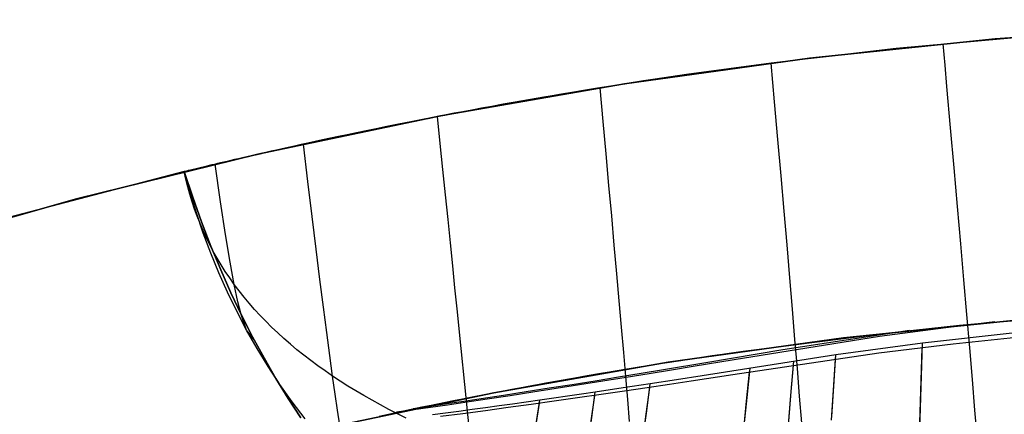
# Model space of a CAD drawing. Header units: millimetres. Extents: x -58 to 58, y -58 to 58.
# Tile 54 of 74: x -15.33 to -4.86, y 53.29 to 57.49. Entities that reach past the tile are written whole.
import ezdxf

# ---------------------------------------------------------------- set-up
doc = ezdxf.new("R2010")
doc.units = ezdxf.units.MM
doc.header["$MEASUREMENT"] = 0
doc.layers.add('Predefinito', color=5, linetype='Continuous')

msp = doc.modelspace()

# ---------------------------------------------------------------- linework, layer by layer
at = {"layer": 'Predefinito', "color": 9}
for points in [[(20.38978100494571, 53.7634339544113), (18.52192540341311, 54.4351750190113), (16.63199687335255, 55.04204465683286), (14.72224767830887, 55.58331964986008), (12.794953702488, 56.05835495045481), (10.85241173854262, 56.4665844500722), (8.89693675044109, 56.80752165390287), (6.930859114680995, 57.08076026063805), (4.956521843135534, 57.28597464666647), (2.976277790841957, 57.42292025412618), (0.9924868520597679, 57.49143388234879), (-0.9924868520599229, 57.49143388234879), (-2.976277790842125, 57.42292025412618), (-4.956521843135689, 57.28597464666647), (-6.930859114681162, 57.08076026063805), (-8.896936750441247, 56.80752165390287), (-10.85241173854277, 56.4665844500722), (-12.79495370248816, 56.05835495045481), (-14.72224767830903, 55.58331964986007), (-16.6319968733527, 55.04204465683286)], [(-16.63199687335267, 55.04204465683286), (-14.722247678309, 55.58331964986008), (-12.79495370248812, 56.05835495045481), (-10.85241173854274, 56.4665844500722), (-8.896936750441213, 56.80752165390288), (-6.930859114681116, 57.08076026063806), (-4.956521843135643, 57.28597464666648), (-2.976277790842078, 57.42292025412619), (-0.992486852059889, 57.49143388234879), (0.9924868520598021, 57.49143388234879), (2.976277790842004, 57.42292025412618), (4.956521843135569, 57.28597464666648), (6.930859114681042, 57.08076026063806), (8.896936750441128, 56.80752165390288), (10.85241173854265, 56.4665844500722), (12.79495370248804, 56.05835495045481), (14.72224767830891, 55.58331964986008), (16.63199687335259, 55.04204465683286), (18.52192540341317, 54.4351750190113), (20.38978100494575, 53.76343395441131)], [(-13.57770054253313, 55.87392994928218), (-15.51409389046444, 55.36752559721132), (-17.4316893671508, 54.79403439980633), (-19.32816349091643, 54.15415123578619), (-21.20121837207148, 53.4486514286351)], [(-13.57770054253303, 55.87392994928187), (-13.48781311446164, 55.60241391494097), (-13.39316931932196, 55.33783166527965), (-13.2938266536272, 55.08009414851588), (-13.18984261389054, 54.82911231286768), (-13.08127469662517, 54.58479710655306), (-12.9681803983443, 54.34705947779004), (-12.8506172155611, 54.11581037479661), (-12.72864264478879, 53.89096074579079), (-12.60231418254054, 53.67242153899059), (-12.47168932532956, 53.46010370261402), (-12.33682556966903, 53.25391818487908)], [(-12.33682556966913, 53.25391818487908), (-12.47168932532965, 53.46010370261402), (-12.60231418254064, 53.67242153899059), (-12.72864264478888, 53.89096074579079), (-12.8506172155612, 54.11581037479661), (-12.96818039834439, 54.34705947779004), (-13.08127469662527, 54.58479710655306), (-13.18984261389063, 54.82911231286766), (-13.29382665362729, 55.08009414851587), (-13.39316931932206, 55.33783166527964), (-13.48781311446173, 55.60241391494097), (-13.57770054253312, 55.87392994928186)], [(-13.57770054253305, 55.8739299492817), (-13.48781311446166, 55.60241391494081), (-13.39316931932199, 55.33783166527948), (-13.29382665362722, 55.08009414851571), (-13.18984261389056, 54.82911231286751), (-13.0812746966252, 54.58479710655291), (-12.96818039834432, 54.34705947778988), (-12.85061721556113, 54.11581037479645), (-12.72864264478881, 53.89096074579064), (-12.60231418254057, 53.67242153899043), (-12.47168932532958, 53.46010370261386), (-12.33682556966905, 53.25391818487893)], [(21.07333749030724, 50.26096345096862), (19.3259663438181, 50.95838522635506), (17.55556407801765, 51.59507893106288), (15.76424051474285, 52.17028580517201), (13.95413040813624, 52.68332036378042), (12.12739090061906, 53.13357121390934), (10.28619895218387, 53.5205017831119), (8.43274874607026, 53.84365095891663), (6.569249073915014, 54.10263363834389), (4.697920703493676, 54.29714118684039), (2.820993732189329, 54.42694180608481), (0.940704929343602, 54.49188081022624), (-0.940704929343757, 54.49188081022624), (-2.820993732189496, 54.42694180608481), (-4.69792070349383, 54.29714118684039), (-6.569249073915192, 54.10263363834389), (-8.432748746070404, 53.84365095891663), (-10.28619895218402, 53.5205017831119), (-12.12739090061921, 53.13357121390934), (-13.95413040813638, 52.68332036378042), (-15.764240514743, 52.17028580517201)], [(-15.76424051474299, 52.17028580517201), (-13.95413040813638, 52.68332036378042), (-12.1273909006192, 53.13357121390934), (-10.28619895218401, 53.5205017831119), (-8.432748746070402, 53.84365095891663), (-6.569249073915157, 54.10263363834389), (-4.697920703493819, 54.29714118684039), (-2.820993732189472, 54.42694180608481), (-0.9407049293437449, 54.49188081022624), (0.940704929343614, 54.49188081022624), (2.820993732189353, 54.42694180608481), (4.697920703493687, 54.29714118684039), (6.569249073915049, 54.10263363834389), (8.432748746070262, 53.84365095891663), (10.28619895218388, 53.5205017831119), (12.12739090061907, 53.13357121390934), (13.95413040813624, 52.68332036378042), (15.76424051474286, 52.17028580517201), (17.55556407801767, 51.59507893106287), (19.32596634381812, 50.95838522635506), (21.07333749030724, 50.26096345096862)]]:
    msp.add_lwpolyline(points, dxfattribs=at)
at = {"layer": 'Predefinito', "color": 9, "extrusion": (0, 1, 0)}
for points in [[(13.57770054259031, 345.0000000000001), (13.57770054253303, 319.9999999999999)], [(13.57770054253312, 60.00000000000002), (13.57770054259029, 35)]]:
    msp.add_lwpolyline(points, dxfattribs=at)
at = {"layer": 'Predefinito', "color": 9, "extrusion": (1, 0, 0)}
msp.add_lwpolyline([(55.87392994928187, 319.9999999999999), (55.87392994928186, 60.00000000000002)], dxfattribs=at)
at = {"layer": 'Predefinito', "color": 9, "extrusion": (0.9998808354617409, -0.01039910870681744, -0.0114093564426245)}
msp.add_lwpolyline([(53.97870371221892, 350.9170401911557), (54.17292019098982, 351.1300989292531)], dxfattribs=at)
at = {"layer": 'Predefinito', "color": 9, "extrusion": (0.999900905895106, -0.009525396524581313, 0.0103655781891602)}
msp.add_lwpolyline([(54.0419530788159, 28.99126509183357), (54.18771381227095, 28.8326633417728)], dxfattribs=at)
at = {"layer": 'Predefinito', "color": 9, "extrusion": (0.9984789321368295, -0.03468780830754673, 0.04285531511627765)}
msp.add_lwpolyline([(53.55123290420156, 29.4870363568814), (53.73843450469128, 29.25610851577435)], dxfattribs=at)
at = {"layer": 'Predefinito', "color": 9, "extrusion": (0.9988514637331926, -0.0304699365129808, -0.03697751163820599)}
msp.add_lwpolyline([(53.59654059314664, 350.2936394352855), (53.81976263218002, 350.5642246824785)], dxfattribs=at)
at = {"layer": 'Predefinito', "color": 9, "extrusion": (0.9989711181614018, -0.02902420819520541, 0.0348468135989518)}
msp.add_lwpolyline([(53.67031938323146, 29.36035333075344), (53.84757883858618, 29.14775246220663)], dxfattribs=at)
at = {"layer": 'Predefinito', "color": 9, "extrusion": (0.99786101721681, -0.03995257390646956, -0.05174149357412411)}
msp.add_lwpolyline([(53.35899515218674, 349.7861768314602), (53.59821896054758, 350.0953264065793)], dxfattribs=at)
at = {"layer": 'Predefinito', "color": 9, "extrusion": (0.9979881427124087, -0.03908765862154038, 0.04991815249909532)}
msp.add_lwpolyline([(53.43261374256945, 29.61414386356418), (53.62869732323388, 29.36423281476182)], dxfattribs=at)
at = {"layer": 'Predefinito', "color": 9, "extrusion": (0.9983387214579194, -0.0359867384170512, -0.04499724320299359)}
msp.add_lwpolyline([(53.47623617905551, 350.0388250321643), (53.70834756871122, 350.3285712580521)], dxfattribs=at)
at = {"layer": 'Predefinito', "color": 9, "extrusion": (0.9971946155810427, -0.04322099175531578, -0.06111337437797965)}
msp.add_lwpolyline([(53.1473948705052, 349.3151525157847), (53.38958056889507, 349.6566361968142)], dxfattribs=at)
at = {"layer": 'Predefinito', "color": 9, "extrusion": (0.9972591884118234, -0.04324880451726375, 0.06003042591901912)}
msp.add_lwpolyline([(53.21462539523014, 29.87622111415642), (53.41942278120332, 29.59273631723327)], dxfattribs=at)
at = {"layer": 'Predefinito', "color": 9, "extrusion": (0.99708029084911, -0.04315139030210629, 0.06299881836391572)}
msp.add_lwpolyline([(53.1219066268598, 30.02113394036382), (53.32245693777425, 29.72919563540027)], dxfattribs=at)
at = {"layer": 'Predefinito', "color": 9, "extrusion": (0.9969375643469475, -0.04183143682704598, -0.0660728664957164)}
msp.add_lwpolyline([(52.97804903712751, 348.85848238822), (53.19556311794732, 349.2009943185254)], dxfattribs=at)
at = {"layer": 'Predefinito', "color": 9, "extrusion": (0.9969803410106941, -0.04221998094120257, 0.06517417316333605)}
msp.add_lwpolyline([(53.03912282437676, 30.18954877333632), (53.22773637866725, 29.8992688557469)], dxfattribs=at)
at = {"layer": 'Predefinito', "color": 9, "extrusion": (0.9963366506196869, -0.0415517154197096, -0.0747444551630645)}
msp.add_lwpolyline([(52.80798041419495, 348.1054024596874), (52.97430849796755, 348.4035022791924)], dxfattribs=at)
at = {"layer": 'Predefinito', "color": 9, "extrusion": (0.9964719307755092, -0.04166076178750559, 0.07285651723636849)}
msp.add_lwpolyline([(52.86791536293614, 30.66841461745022), (53.0142580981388, 30.41339274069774)], dxfattribs=at)
at = {"layer": 'Predefinito', "color": 9, "extrusion": (0.9953246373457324, -0.04259479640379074, 0.08668650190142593)}
msp.add_lwpolyline([(52.69453998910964, 31.36364910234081), (52.77148487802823, 31.20778738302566)], dxfattribs=at)
at = {"layer": 'Predefinito', "color": 9}
for points in [[(-4.311835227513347, 57.3381031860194, 350.0010492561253), (-6.006698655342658, 57.1853964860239, 349.9969246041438), (-7.336656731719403, 57.03002251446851, 350.0000096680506), (-8.237769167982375, 56.9068463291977, 350.0160128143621), (-8.569718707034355, 56.85780440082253, 350.0117792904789), (-8.694719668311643, 56.83882343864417, 350.0072153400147), (-8.867776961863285, 56.81208086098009, 349.9975419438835), (-8.99454322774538, 56.79214903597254, 349.9876431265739), (-9.185162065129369, 56.76163138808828, 349.9676320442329), (-9.332757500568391, 56.73755050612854, 349.9475051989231), (-9.457118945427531, 56.71695675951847, 349.9273294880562), (-9.566105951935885, 56.69867385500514, 349.9071256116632), (-9.664418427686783, 56.68199978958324, 349.8869050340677), (-9.754403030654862, 56.66658293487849, 349.8666720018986), (-9.916002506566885, 56.6385320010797, 349.8261820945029), (-10.0589296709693, 56.6133194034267, 349.7856706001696), (-10.18831798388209, 56.59017862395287, 349.7451455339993), (-10.30688525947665, 56.56870262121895, 349.7046100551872), (-10.41680471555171, 56.54856533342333, 349.6640670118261), (-10.5194003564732, 56.52956939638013, 349.6235178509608), (-10.6158353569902, 56.51153925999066, 349.5829639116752), (-10.70685782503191, 56.49436428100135, 349.5424062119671), (-10.79316628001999, 56.47793993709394, 349.5018451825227), (-10.87526963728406, 56.46218868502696, 349.4612813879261), (-10.95357962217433, 56.44704798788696, 349.4207152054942), (-11.028507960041, 56.43245530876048, 349.3801470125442), (-11.16954276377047, 56.40471102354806, 349.2990057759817), (-11.30035227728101, 56.37864878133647, 349.2178592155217), (-11.42254221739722, 56.35402013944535, 349.1367084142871), (-11.53720202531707, 56.33065745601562, 349.0555541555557), (-11.64526892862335, 56.3084162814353, 348.9743970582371), (-11.7474266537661, 56.28719185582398, 348.8932375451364), (-11.84417897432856, 56.26691369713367, 348.812177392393), (-11.93609194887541, 56.24748861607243, 348.7311154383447), (-12.02353802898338, 56.22885985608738, 348.650051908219), (-12.10688966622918, 56.21097066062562, 348.5689870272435), (-12.1864699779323, 56.19377211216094, 348.4879209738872), (-12.26249090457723, 56.17723246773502, 348.4068538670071), (-12.33515813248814, 56.16132073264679, 348.3257858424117), (-12.40467734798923, 56.14600591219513, 348.2447170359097), (-12.47123430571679, 56.1312601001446, 348.1636474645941), (-12.5349747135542, 56.11706058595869, 348.0825771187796), (-12.59604418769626, 56.10338416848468, 348.0015060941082), (-12.6545883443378, 56.09020764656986, 347.9204344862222), (-12.71072205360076, 56.07751395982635, 347.8393623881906), (-12.76452398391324, 56.06529207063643, 347.7582898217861), (-12.81608544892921, 56.05352781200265, 347.6772167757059), (-12.86549776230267, 56.04220701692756, 347.5961432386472), (-12.91288931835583, 56.03130704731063, 347.515005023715), (-12.95828369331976, 56.02082752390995, 347.4338664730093), (-13.00172997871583, 56.01076126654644, 347.3527275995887), (-13.0432772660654, 56.00110109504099, 347.2715884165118), (-13.08297464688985, 55.99183982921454, 347.1904489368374), (-13.12087121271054, 55.98297028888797, 347.1093091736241), (-13.15701605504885, 55.9744852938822, 347.0281691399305), (-13.19145826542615, 55.96637766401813, 346.9470288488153), (-13.22423609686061, 55.95864210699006, 346.8658883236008), (-13.25537658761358, 55.95127458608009, 346.7847475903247), (-13.28491200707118, 55.94426980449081, 346.7036066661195), (-13.31287462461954, 55.93762246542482, 346.6224655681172), (-13.36421053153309, 55.92537892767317, 346.460182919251), (-13.40964246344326, 55.91450159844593, 346.2978997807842), (-13.44939675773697, 55.90495334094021, 346.1356633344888), (-13.48362330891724, 55.89670871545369, 345.9734264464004), (-13.51242851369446, 55.88975178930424, 345.8111892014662), (-13.535918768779, 55.88406662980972, 345.6489516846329), (-13.55418555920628, 55.87963956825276, 345.4867139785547), (-13.56724377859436, 55.87647099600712, 345.3244761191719), (-13.57508493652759, 55.87456607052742, 345.1622381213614), (-13.57770054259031, 55.87392994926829, 345.0000000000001)], [(-13.57770054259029, 55.8739299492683, 35), (-13.5752404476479, 55.87453121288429, 34.83813232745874), (-13.56778655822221, 55.87634859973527, 34.67626485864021), (-13.55522846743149, 55.87940250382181, 34.51439762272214), (-13.537455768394, 55.88371331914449, 34.35253064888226), (-13.51435805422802, 55.88930143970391, 34.19066396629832), (-13.48582491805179, 55.89618725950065, 34.02879760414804), (-13.4517459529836, 55.90439117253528, 33.86693159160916), (-13.41201075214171, 55.9139335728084, 33.7050659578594), (-13.36644208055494, 55.9248454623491, 33.54307291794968), (-13.31489939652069, 55.93714024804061, 33.38108058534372), (-13.25722627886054, 55.95083617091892, 33.2190888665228), (-13.19326630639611, 55.96595147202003, 33.05709766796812), (-13.12287956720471, 55.98249773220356, 32.89510691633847), (-13.0851984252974, 55.99131712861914, 32.81411182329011), (-13.04580154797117, 56.00050947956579, 32.73311702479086), (-13.00462871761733, 56.01008525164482, 32.65212254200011), (-12.96160215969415, 56.02005803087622, 32.57112835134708), (-12.9166526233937, 56.03043907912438, 32.490134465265), (-12.86971085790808, 56.04123965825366, 32.40914089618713), (-12.82069599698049, 56.05247347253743, 32.32814068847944), (-12.76951406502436, 56.0641557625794, 32.247140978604), (-12.71606361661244, 56.07630297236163, 32.16614175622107), (-12.66024320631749, 56.08893154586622, 32.08514301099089), (-12.60196032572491, 56.10205557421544, 32.00414476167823), (-12.54109703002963, 56.11569267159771, 31.92314710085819), (-12.47751371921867, 56.12986456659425, 31.84215012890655), (-12.41107079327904, 56.14459298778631, 31.76115394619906), (-12.34162711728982, 56.15989947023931, 31.68015854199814), (-12.26900989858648, 56.175809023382, 31.5991639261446), (-12.19303205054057, 56.19234858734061, 31.51817022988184), (-12.1135064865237, 56.20954510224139, 31.43717758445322), (-12.03028722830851, 56.22741619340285, 31.35618608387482), (-11.94310886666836, 56.24599904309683, 31.27519588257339), (-11.85160516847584, 56.26534992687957, 31.1942072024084), (-11.75540990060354, 56.28552512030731, 31.11322026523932), (-11.65399597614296, 56.30661072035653, 31.03218251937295), (-11.54675794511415, 56.32869944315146, 30.95114714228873), (-11.4329817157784, 56.35190312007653, 30.87011456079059), (-11.3117156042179, 56.37636996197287, 30.78908540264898), (-11.181866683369, 56.40226913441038, 30.70806043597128), (-11.04188474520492, 56.42983945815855, 30.62704072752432), (-10.96755418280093, 56.44433435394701, 30.5865332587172), (-10.88992335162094, 56.45936411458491, 30.54602772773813), (-10.80860142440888, 56.47498796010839, 30.50552448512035), (-10.72319757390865, 56.4912651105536, 30.46502388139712), (-10.63322045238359, 56.50827065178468, 30.42452649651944), (-10.53797444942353, 56.52610984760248, 30.384032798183), (-10.43673747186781, 56.54488986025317, 30.34354362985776), (-10.32840787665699, 56.5647769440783, 30.30306033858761), (-10.2117332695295, 56.58595787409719, 30.2625842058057), (-10.08474476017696, 56.60872656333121, 30.2221179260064), (-9.944205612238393, 56.63358925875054, 30.18166583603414), (-9.866301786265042, 56.64721061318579, 30.16144853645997), (-9.781597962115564, 56.66189496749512, 30.14123934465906), (-9.688789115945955, 56.67783928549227, 30.12104091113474), (-9.585934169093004, 56.69532490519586, 30.10085769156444), (-9.470551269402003, 56.71471559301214, 30.08069553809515), (-9.338012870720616, 56.73668580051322, 30.06056644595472), (-9.181429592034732, 56.76223525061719, 30.04049130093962), (-8.98615040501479, 56.79347762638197, 30.02052415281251), (-8.712459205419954, 56.83610696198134, 30.00085098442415), (-8.500257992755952, 56.86823027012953, 29.99144418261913), (-8.220681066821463, 56.90931736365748, 29.98585636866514), (-7.038365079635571, 57.06760391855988, 29.99349786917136), (-5.896155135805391, 57.19689986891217, 29.99628114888), (-4.74391965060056, 57.30396346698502, 29.99787605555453)], [(-5.144656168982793, 53.02573031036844, 35.79159465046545), (-5.170456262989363, 53.33552574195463, 35.20275673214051), (-5.197726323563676, 53.65998054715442, 34.62380526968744), (-5.226462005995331, 53.99906915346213, 34.0556000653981), (-5.256658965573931, 54.35276598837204, 33.49900092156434), (-5.288312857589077, 54.72104547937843, 32.954867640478), (-5.32141933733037, 55.10388205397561, 32.42406002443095), (-5.355974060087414, 55.50125013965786, 31.90743787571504), (-5.391972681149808, 55.91312416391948, 31.40586099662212), (-5.429410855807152, 56.33947855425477, 30.92018918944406), (-5.468284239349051, 56.78028773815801, 30.4512822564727), (-5.488257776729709, 57.00610488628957, 30.22338430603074), (-5.508588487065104, 57.23552614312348, 29.9999999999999)], [(-5.144656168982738, 53.02573031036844, 344.2084053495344), (-5.170456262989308, 53.33552574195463, 344.7972432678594), (-5.19772632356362, 53.65998054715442, 345.3761947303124), (-5.226462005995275, 53.99906915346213, 345.9443999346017), (-5.256658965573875, 54.35276598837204, 346.5009990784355), (-5.288312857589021, 54.72104547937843, 347.0451323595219), (-5.321419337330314, 55.10388205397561, 347.5759399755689), (-5.355974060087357, 55.50125013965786, 348.0925621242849), (-5.39197268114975, 55.91312416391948, 348.5941390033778), (-5.429410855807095, 56.33947855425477, 349.0798108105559), (-5.468284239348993, 56.78028773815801, 349.5487177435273), (-5.48825777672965, 57.00610488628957, 349.7766156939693), (-5.508588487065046, 57.23552614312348, 350.0000000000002)], [(-7.011497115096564, 53.19943847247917, 35.90147022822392), (-7.034425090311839, 53.48222713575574, 35.30896625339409), (-7.058684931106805, 53.77816957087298, 34.72534573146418), (-7.08427163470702, 54.08724467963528, 34.15138129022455), (-7.111180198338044, 54.40943136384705, 33.58784555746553), (-7.139405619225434, 54.74470852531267, 33.03551116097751), (-7.168942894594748, 55.09305506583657, 32.49515072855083), (-7.199787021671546, 55.45444988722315, 31.96753688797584), (-7.231932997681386, 55.82887189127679, 31.4534422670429), (-7.265375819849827, 56.21629997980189, 30.95363949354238), (-7.300110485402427, 56.61671305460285, 30.46890119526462), (-7.336131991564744, 57.0300900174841, 29.99999999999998)], [(-7.011497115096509, 53.19943847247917, 344.0985297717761), (-7.034425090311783, 53.48222713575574, 344.6910337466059), (-7.058684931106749, 53.77816957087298, 345.2746542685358), (-7.084271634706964, 54.08724467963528, 345.8486187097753), (-7.111180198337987, 54.40943136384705, 346.4121544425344), (-7.139405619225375, 54.74470852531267, 346.9644888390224), (-7.16894289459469, 55.09305506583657, 347.504849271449), (-7.19978702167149, 55.45444988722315, 348.0324631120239), (-7.23193299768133, 55.82887189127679, 348.5465577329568), (-7.265375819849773, 56.21629997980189, 349.0463605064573), (-7.300110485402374, 56.61671305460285, 349.5310988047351), (-7.336131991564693, 57.0300900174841, 349.9999999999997)], [(-8.842006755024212, 53.21204111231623, 36.6653250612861), (-8.861865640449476, 53.44640783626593, 36.0618509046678), (-8.882882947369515, 53.69207462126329, 35.46533644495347), (-8.90505335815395, 53.94902382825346, 34.87644467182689), (-8.928371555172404, 54.21723781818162, 34.2958385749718), (-8.952832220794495, 54.49669895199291, 33.72418114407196), (-8.978430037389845, 54.78738959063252, 33.16213536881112), (-9.005159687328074, 55.0892920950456, 32.61036423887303), (-9.033015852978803, 55.40238882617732, 32.06953074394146), (-9.061993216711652, 55.72666214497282, 31.54029787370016), (-9.092086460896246, 56.06209441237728, 31.02332861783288), (-9.123290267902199, 56.40866798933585, 30.51928596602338), (-9.155599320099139, 56.76636523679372, 30.0288329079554)], [(-8.842006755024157, 53.21204111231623, 343.3346749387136), (-8.86186564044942, 53.44640783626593, 343.9381490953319), (-8.882882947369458, 53.69207462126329, 344.5346635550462), (-8.905053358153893, 53.94902382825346, 345.1235553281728), (-8.928371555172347, 54.21723781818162, 345.7041614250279), (-8.952832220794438, 54.49669895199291, 346.2758188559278), (-8.978430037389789, 54.78738959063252, 346.8378646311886), (-9.005159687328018, 55.0892920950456, 347.3896357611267), (-9.03301585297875, 55.40238882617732, 347.9304692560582), (-9.061993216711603, 55.72666214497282, 348.4597021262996), (-9.092086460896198, 56.06209441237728, 348.9766713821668), (-9.123290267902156, 56.40866798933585, 349.4807140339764), (-9.155599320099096, 56.76636523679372, 349.9711670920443)], [(-10.32875520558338, 51.16640688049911, 59.99999999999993), (-10.36382606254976, 51.2648848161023, 54.87630489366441), (-10.37507554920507, 51.369163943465, 52.3153834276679), (-10.38832230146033, 51.52233555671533, 49.7557487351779), (-10.40779077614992, 51.73569790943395, 47.19969056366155), (-10.42068375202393, 51.87103321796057, 45.92584112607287), (-10.43603957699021, 52.02914513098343, 44.65664950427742), (-10.45412601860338, 52.21278903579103, 43.39351923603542), (-10.47521084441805, 52.42472031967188, 42.13785385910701), (-10.49956182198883, 52.66769436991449, 40.89105691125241), (-10.5274467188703, 52.94446657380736, 39.65453193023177), (-10.55908287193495, 53.2573126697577, 38.4301563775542), (-10.59448589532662, 53.60658980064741, 37.22170340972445), (-10.63362097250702, 53.99217546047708, 36.03342010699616), (-10.67645328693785, 54.41394714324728, 34.86955354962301), (-10.69924502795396, 54.63836446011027, 34.29810376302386), (-10.72294802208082, 54.87178234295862, 33.73435081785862), (-10.74755791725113, 55.11418547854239, 33.17882559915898), (-10.77307036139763, 55.36555855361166, 32.63205899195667), (-10.799481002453, 55.62588625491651, 32.09458188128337), (-10.82678548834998, 55.89515326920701, 31.56692515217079), (-10.85497946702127, 56.17334428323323, 31.04961968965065), (-10.88405858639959, 56.46044398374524, 30.54319637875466)], [(-10.32875520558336, 51.16640688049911, 319.9999999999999), (-10.36382606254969, 51.2648848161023, 325.1236951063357), (-10.37507554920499, 51.369163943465, 327.6846165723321), (-10.38832230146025, 51.52233555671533, 330.244251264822), (-10.40779077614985, 51.73569790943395, 332.8003094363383), (-10.42068375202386, 51.87103321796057, 334.074158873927), (-10.43603957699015, 52.02914513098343, 335.3433504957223), (-10.45412601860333, 52.21278903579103, 336.6064807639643), (-10.475210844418, 52.42472031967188, 337.8621461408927), (-10.49956182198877, 52.66769436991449, 339.1089430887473), (-10.52744671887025, 52.94446657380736, 340.3454680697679), (-10.5590828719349, 53.2573126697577, 341.5698436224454), (-10.59448589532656, 53.60658980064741, 342.7782965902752), (-10.63362097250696, 53.99217546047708, 343.9665798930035), (-10.67645328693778, 54.41394714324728, 345.1304464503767), (-10.69924502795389, 54.63836446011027, 345.7018962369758), (-10.72294802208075, 54.87178234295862, 346.2656491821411), (-10.74755791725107, 55.11418547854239, 346.8211744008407), (-10.77307036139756, 55.36555855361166, 347.3679410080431), (-10.79948100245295, 55.62588625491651, 347.9054181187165), (-10.82678548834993, 55.89515326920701, 348.4330748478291), (-10.85497946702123, 56.17334428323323, 348.9503803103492), (-10.88405858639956, 56.46044398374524, 349.4568036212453)], [(-11.7488301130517, 52.48016782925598, 59.99999999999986), (-11.7923374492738, 52.5530369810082, 55.12279811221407), (-11.84117183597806, 52.71952247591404, 50.24764415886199), (-11.87109130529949, 52.86216414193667, 47.81305369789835), (-11.90671536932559, 53.06233584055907, 45.38769881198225), (-11.94964103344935, 53.33555838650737, 42.9795384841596), (-11.97434102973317, 53.50441398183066, 41.78439346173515), (-12.00146530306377, 53.69735259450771, 40.59653169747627), (-12.03117757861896, 53.91597422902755, 39.41728404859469), (-12.06349797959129, 54.16051850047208, 38.24932530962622), (-12.09841072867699, 54.43088492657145, 37.09566625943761), (-12.13590004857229, 54.72697302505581, 35.95931767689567), (-12.17595016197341, 55.04868231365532, 34.84329034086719), (-12.21854529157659, 55.39591231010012, 33.75059503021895), (-12.26366966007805, 55.76856253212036, 32.68424252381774), (-12.31130749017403, 56.16653249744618, 31.64724360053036)], [(-11.74883011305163, 52.48016782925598, 319.9999999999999), (-11.79233744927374, 52.5530369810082, 324.8772018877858), (-11.84117183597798, 52.71952247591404, 329.7523558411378), (-11.8710913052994, 52.86216414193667, 332.1869463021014), (-11.9067153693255, 53.06233584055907, 334.6123011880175), (-11.94964103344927, 53.33555838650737, 337.0204615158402), (-11.97434102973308, 53.50441398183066, 338.2156065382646), (-12.00146530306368, 53.69735259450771, 339.4034683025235), (-12.03117757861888, 53.91597422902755, 340.5827159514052), (-12.06349797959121, 54.16051850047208, 341.7506746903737), (-12.09841072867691, 54.43088492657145, 342.9043337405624), (-12.13590004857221, 54.72697302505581, 344.0406823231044), (-12.17595016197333, 55.04868231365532, 345.1567096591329), (-12.21854529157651, 55.39591231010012, 346.2494049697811), (-12.26366966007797, 55.76856253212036, 347.3157574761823), (-12.31130749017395, 56.16653249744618, 348.3527563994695)], [(-12.83361677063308, 54.08359306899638, 59.99999999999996), (-12.91505054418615, 54.18704794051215, 50.907569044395), (-12.97365882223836, 54.35203492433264, 46.36996005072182), (-13.0075453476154, 54.48891585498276, 44.1127099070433), (-13.04573092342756, 54.67298562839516, 41.86878588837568), (-13.08899567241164, 54.91099496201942, 39.64382935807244), (-13.13750782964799, 55.20390579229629, 37.44917746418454), (-13.19128265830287, 55.55123286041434, 35.29759130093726), (-13.25033542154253, 55.95249090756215, 33.2018319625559)], [(-12.83361677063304, 54.08359306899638, 320), (-12.91505054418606, 54.18704794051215, 329.092430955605), (-12.97365882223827, 54.35203492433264, 333.6300399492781), (-13.00754534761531, 54.48891585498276, 335.8872900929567), (-13.04573092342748, 54.67298562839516, 338.1312141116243), (-13.08899567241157, 54.91099496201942, 340.3561706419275), (-13.13750782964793, 55.20390579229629, 342.5508225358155), (-13.19128265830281, 55.55123286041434, 344.7024086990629), (-13.25033542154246, 55.95249090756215, 346.7981680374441)], [(-12.29156004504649, 53.24055552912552, 50.47871269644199), (-12.42913919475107, 53.42231979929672, 50.56044724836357), (-12.56033984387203, 53.60795474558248, 50.64432671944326), (-12.68509996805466, 53.7973567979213, 50.73022454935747), (-12.80335754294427, 53.99042238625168, 50.81801417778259), (-12.91505054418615, 54.18704794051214, 50.90756904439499), (-13.020142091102, 54.38712627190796, 50.99875145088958), (-13.11869587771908, 54.59053571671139, 51.09137914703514), (-13.21080074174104, 54.79715099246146, 51.18525874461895), (-13.29654552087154, 55.0068468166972, 51.2801968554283), (-13.37601905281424, 55.21949790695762, 51.37600009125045), (-13.4493101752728, 55.43497898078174, 51.47247506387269), (-13.51650772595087, 55.6531647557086, 51.5694283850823), (-13.57770054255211, 55.87392994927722, 51.66666666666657)], [(-11.21681390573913, 53.247631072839, 40.01857478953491), (-11.31004525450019, 53.2942024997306, 40.07697216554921), (-11.40185193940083, 53.34160852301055, 40.13688703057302), (-11.4921965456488, 53.38985549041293, 40.19829260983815), (-11.58104165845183, 53.43894974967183, 40.26116212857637), (-11.66834986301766, 53.48889764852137, 40.32546881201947), (-11.75408374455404, 53.53970553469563, 40.39118588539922), (-11.83820588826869, 53.59137975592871, 40.45828657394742), (-11.92067887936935, 53.64392665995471, 40.52674410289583), (-12.00146530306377, 53.69735259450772, 40.59653169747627), (-12.0805305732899, 53.75166295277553, 40.66762175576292), (-12.15785141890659, 53.80685930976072, 40.73998336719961), (-12.2334073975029, 53.86294228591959, 40.81358479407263), (-12.30717806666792, 53.9199125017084, 40.88839429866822), (-12.3791429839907, 53.97777057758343, 40.96438014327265), (-12.44928170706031, 54.03651713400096, 41.04151059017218), (-12.51757379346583, 54.09615279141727, 41.11975390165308), (-12.58399880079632, 54.15667817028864, 41.1990783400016), (-12.64853628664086, 54.21809389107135, 41.279452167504), (-12.7111658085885, 54.28040057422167, 41.36084364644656), (-12.77186692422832, 54.34359884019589, 41.44322103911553), (-12.8306191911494, 54.40768930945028, 41.52655260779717), (-12.88740216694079, 54.47267260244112, 41.61080661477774), (-12.94219540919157, 54.53854933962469, 41.69595132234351), (-12.9949784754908, 54.60532014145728, 41.78195499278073), (-13.04573092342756, 54.67298562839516, 41.86878588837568), (-13.09443542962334, 54.74154547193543, 41.95640950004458), (-13.14108714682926, 54.81099554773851, 42.04478023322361), (-13.1856843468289, 54.88133078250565, 42.1338497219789), (-13.22822530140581, 54.95254610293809, 42.22356960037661), (-13.26870828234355, 55.02463643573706, 42.31389150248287), (-13.30713156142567, 55.09759670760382, 42.40476706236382), (-13.34349341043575, 55.17142184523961, 42.49614791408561), (-13.37779210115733, 55.24610677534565, 42.58798569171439), (-13.41002590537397, 55.32164642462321, 42.6802320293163), (-13.44019309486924, 55.39803571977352, 42.77283856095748), (-13.46829194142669, 55.47526958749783, 42.86575692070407), (-13.49432071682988, 55.55334295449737, 42.95893874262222), (-13.51827769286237, 55.6322507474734, 43.05233566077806), (-13.54016114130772, 55.71198789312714, 43.14589930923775), (-13.55996933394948, 55.79254931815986, 43.23958132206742), (-13.57770054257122, 55.87392994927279, 43.33333333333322)], [(-12.29156004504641, 53.24055552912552, 329.5212873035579), (-12.42913919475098, 53.42231979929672, 329.4395527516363), (-12.56033984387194, 53.60795474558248, 329.3556732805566), (-12.68509996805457, 53.7973567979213, 329.2697754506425), (-12.80335754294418, 53.99042238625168, 329.1819858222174), (-12.91505054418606, 54.18704794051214, 329.092430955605), (-13.0201420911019, 54.38712627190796, 329.0012485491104), (-13.11869587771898, 54.59053571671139, 328.9086208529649), (-13.21080074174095, 54.79715099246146, 328.814741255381), (-13.29654552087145, 55.0068468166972, 328.7198031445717), (-13.37601905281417, 55.21949790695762, 328.6239999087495), (-13.44931017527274, 55.43497898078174, 328.5275249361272), (-13.51650772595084, 55.6531647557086, 328.4305716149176), (-13.57770054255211, 55.87392994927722, 328.3333333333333)], [(-11.21681390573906, 53.247631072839, 339.9814252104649), (-11.31004525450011, 53.2942024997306, 339.9230278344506), (-11.40185193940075, 53.34160852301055, 339.8631129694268), (-11.49219654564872, 53.38985549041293, 339.8017073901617), (-11.58104165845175, 53.43894974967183, 339.7388378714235), (-11.66834986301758, 53.48889764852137, 339.6745311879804), (-11.75408374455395, 53.53970553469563, 339.6088141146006), (-11.8382058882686, 53.59137975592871, 339.5417134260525), (-11.92067887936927, 53.64392665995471, 339.473255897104), (-12.00146530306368, 53.69735259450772, 339.4034683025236), (-12.08053057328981, 53.75166295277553, 339.332378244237), (-12.1578514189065, 53.80685930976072, 339.2600166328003), (-12.23340739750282, 53.86294228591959, 339.1864152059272), (-12.30717806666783, 53.9199125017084, 339.1116057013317), (-12.37914298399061, 53.97777057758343, 339.0356198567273), (-12.44928170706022, 54.03651713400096, 338.9584894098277), (-12.51757379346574, 54.09615279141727, 338.8802460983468), (-12.58399880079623, 54.15667817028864, 338.8009216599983), (-12.64853628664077, 54.21809389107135, 338.7205478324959), (-12.71116580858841, 54.28040057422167, 338.6391563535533), (-12.77186692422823, 54.34359884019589, 338.5567789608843), (-12.83061919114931, 54.40768930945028, 338.4734473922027), (-12.8874021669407, 54.47267260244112, 338.3891933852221), (-12.94219540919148, 54.53854933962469, 338.3040486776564), (-12.99497847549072, 54.60532014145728, 338.2180450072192), (-13.04573092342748, 54.67298562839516, 338.1312141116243), (-13.09443542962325, 54.74154547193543, 338.0435904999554), (-13.14108714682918, 54.81099554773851, 337.9552197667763), (-13.18568434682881, 54.88133078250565, 337.8661502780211), (-13.22822530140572, 54.95254610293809, 337.7764303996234), (-13.26870828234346, 55.02463643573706, 337.6861084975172), (-13.30713156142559, 55.09759670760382, 337.5952329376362), (-13.34349341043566, 55.17142184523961, 337.5038520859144), (-13.37779210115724, 55.24610677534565, 337.4120143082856), (-13.41002590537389, 55.32164642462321, 337.3197679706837), (-13.44019309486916, 55.39803571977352, 337.2271614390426), (-13.46829194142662, 55.47526958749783, 337.134243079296), (-13.49432071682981, 55.55334295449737, 337.0410612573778), (-13.51827769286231, 55.6322507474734, 336.947664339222), (-13.54016114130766, 55.71198789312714, 336.8541006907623), (-13.55996933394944, 55.79254931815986, 336.7604186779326), (-13.57770054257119, 55.87392994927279, 336.6666666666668)], [(-11.42463652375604, 53.28909368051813, 30.1987641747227), (-11.32935071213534, 53.30943459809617, 30.12680439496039), (-11.2298749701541, 53.33047963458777, 30.05484670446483), (-11.12578816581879, 53.35229001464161, 29.98289134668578), (-11.01666916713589, 53.37492696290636, 29.91093856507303), (-10.90199848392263, 53.39846717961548, 29.83898890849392), (-10.78105177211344, 53.42301706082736, 29.76704284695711), (-10.65308179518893, 53.44868330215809, 29.69510068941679), (-10.51706097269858, 53.47561368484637, 29.62316346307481), (-10.37202968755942, 53.50393400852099, 29.55133225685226), (-10.21619728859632, 53.53390649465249, 29.47950904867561), (-10.04752181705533, 53.5658233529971, 29.40769579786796), (-9.862666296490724, 53.60016460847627, 29.33589642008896), (-9.762904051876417, 53.61842570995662, 29.30000348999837), (-9.657252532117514, 53.63755500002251, 29.26411643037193), (-9.544746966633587, 53.65769018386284, 29.22823653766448), (-9.423978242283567, 53.67903191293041, 29.19236609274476), (-9.293239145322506, 53.70182244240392, 29.15650775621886), (-9.149660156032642, 53.72646975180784, 29.12066656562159), (-8.989414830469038, 53.7535192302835, 29.08484931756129), (-8.80586953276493, 53.78388693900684, 29.04907175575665), (-8.588662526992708, 53.81899950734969, 29.01317850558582), (-8.321044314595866, 53.86102535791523, 28.97740485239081), (-7.964772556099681, 53.91486091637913, 28.94190163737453), (-6.309308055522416, 54.13356119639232, 28.83798887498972), (-5.21543299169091, 54.24987613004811, 28.76861941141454), (-3.702500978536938, 54.37408629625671, 28.70210355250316)], [(-11.50399611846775, 53.27208110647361, 349.7390274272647), (-11.38881574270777, 53.29682599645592, 349.8286826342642), (-11.27776971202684, 53.32043080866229, 349.9109070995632), (-11.16499300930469, 53.34415068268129, 349.9903765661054), (-11.05039414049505, 53.36799485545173, 350.0671565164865), (-10.93388161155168, 53.39197256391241, 350.1413124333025), (-10.81715421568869, 53.41572075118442, 350.2118214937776), (-10.69882082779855, 53.43951745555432, 350.2795834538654), (-10.57895032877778, 53.46336256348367, 350.344598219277), (-10.45762136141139, 53.48723153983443, 350.4068397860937), (-10.33682328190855, 53.51071745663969, 350.4653733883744), (-10.21472925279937, 53.53416968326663, 350.5211675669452), (-10.09482254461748, 53.55691541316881, 350.5727689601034), (-9.973806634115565, 53.57958698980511, 350.6217464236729), (-9.853204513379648, 53.6019020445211, 350.6675625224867), (-9.731635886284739, 53.62411055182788, 350.7108035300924), (-9.609953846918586, 53.64605384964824, 350.7512086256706), (-9.487427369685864, 53.6678882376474, 350.789039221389), (-9.36466114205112, 53.68951816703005, 350.8241456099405), (-9.241167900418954, 53.71097745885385, 350.8567152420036), (-9.118604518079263, 53.73192126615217, 350.8863649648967), (-8.995438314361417, 53.75261804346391, 350.9135877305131), (-8.873638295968, 53.77277638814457, 350.9381116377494), (-8.753001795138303, 53.79247770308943, 350.9601663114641), (-8.516480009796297, 53.83044017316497, 350.9973289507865), (-8.29672075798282, 53.86476913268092, 351.0253793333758), (-8.076627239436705, 53.89820942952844, 351.0481747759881), (-7.634732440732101, 53.96256953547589, 351.0820325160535), (-6.118925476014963, 54.15536498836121, 351.1747389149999), (-5.336007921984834, 54.23801232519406, 351.2244786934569), (-4.540382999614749, 54.31040744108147, 351.2648909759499)], [(-4.958712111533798, 54.27375211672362, 351.2449977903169), (-5.397593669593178, 54.22228811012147, 351.2104704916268), (-6.185905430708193, 54.11840947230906, 351.1368769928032), (-7.729403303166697, 53.87176951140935, 350.9760077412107), (-8.168273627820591, 53.79796929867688, 350.9231370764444), (-8.398400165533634, 53.75957062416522, 350.8902624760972), (-8.635151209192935, 53.7204867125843, 350.8517249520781), (-8.878333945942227, 53.68102532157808, 350.8062842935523), (-9.126111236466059, 53.6415178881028, 350.7531347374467), (-9.375639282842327, 53.60223528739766, 350.6919003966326), (-9.624074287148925, 53.56344839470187, 350.6222053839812), (-9.87005466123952, 53.52530735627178, 350.5439272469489), (-10.11397114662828, 53.48785464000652, 350.4571699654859), (-10.35560843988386, 53.45119960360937, 350.361897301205), (-10.59475123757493, 53.41545160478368, 350.258073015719), (-10.77871360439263, 53.38841052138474, 350.1715027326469), (-10.96103541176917, 53.36206694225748, 350.0797097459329), (-11.14137038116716, 53.33645810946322, 349.9827275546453), (-11.31937223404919, 53.31162126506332, 349.8805896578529)], [(-5.865677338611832, 54.18340091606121, 28.80837029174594), (-7.212116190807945, 53.97762388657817, 28.9468921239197), (-8.03051073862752, 53.83891982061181, 29.03525837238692), (-8.483577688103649, 53.76259139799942, 29.09916003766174), (-8.719818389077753, 53.72340197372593, 29.13946444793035), (-8.961998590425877, 53.68391811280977, 29.18670742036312), (-9.208331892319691, 53.64449713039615, 29.24186243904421), (-9.454762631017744, 53.605447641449, 29.30523504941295), (-9.699097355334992, 53.56692774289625, 29.37684810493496), (-9.941550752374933, 53.52900702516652, 29.4567278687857), (-10.1819151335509, 53.49178381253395, 29.54490724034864), (-10.41998281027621, 53.45535642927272, 29.64141911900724), (-10.60388553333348, 53.42758851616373, 29.72245587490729), (-10.78623331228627, 53.40043596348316, 29.80860464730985), (-10.96682451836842, 53.37395260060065, 29.89986977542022), (-11.14545752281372, 53.34819225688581, 29.99625559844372)], [(-4.773515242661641, 54.15321158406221, 28.89111627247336), (-5.729092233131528, 54.04580276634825, 28.96940860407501), (-6.65061102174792, 53.92224556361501, 29.06299148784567), (-8.072627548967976, 53.70026744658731, 29.21806010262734), (-8.343106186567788, 53.65771352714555, 29.25543147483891), (-8.622940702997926, 53.6142444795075, 29.30035333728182), (-8.912024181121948, 53.57028474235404, 29.3545965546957), (-9.207291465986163, 53.52643078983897, 29.41975611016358), (-9.355368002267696, 53.50472384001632, 29.456772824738), (-9.502895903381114, 53.48321049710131, 29.49673669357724), (-9.649831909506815, 53.46190899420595, 29.53965390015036), (-9.796132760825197, 53.44083756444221, 29.5855306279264), (-9.941754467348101, 53.42001301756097, 29.63437298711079), (-10.08665256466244, 53.39945726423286, 29.68618850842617), (-10.23078308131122, 53.37919618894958, 29.74098550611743), (-10.37410204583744, 53.3592556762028, 29.79877229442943), (-10.51656548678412, 53.3396616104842, 29.85955718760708), (-10.65812943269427, 53.32043987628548, 29.92334849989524), (-10.79874991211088, 53.30161635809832, 29.99015454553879), (-10.93838295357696, 53.2832169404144, 30.05998363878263)], [(-4.595074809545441, 54.12261599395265, 351.0694697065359), (-5.401809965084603, 54.03779026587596, 351.0078692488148), (-6.193979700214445, 53.94113627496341, 350.9324712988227), (-7.74657059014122, 53.71189491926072, 350.7676610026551), (-8.186781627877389, 53.64367592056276, 350.713476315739), (-8.417368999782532, 53.60829887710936, 350.6799167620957), (-8.65444255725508, 53.57238825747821, 350.6406939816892), (-8.897801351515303, 53.53624896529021, 350.5945854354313), (-9.145652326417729, 53.5001931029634, 350.5408046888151), (-9.395231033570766, 53.46446505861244, 350.4789920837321), (-9.643773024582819, 53.429309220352, 350.4087879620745), (-9.889953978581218, 53.39486672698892, 350.3300747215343), (-10.13415248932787, 53.36119182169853, 350.2429492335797), (-10.37615848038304, 53.32839854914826, 350.1473735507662), (-10.61576187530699, 53.29660095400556, 350.0433097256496), (-10.85294485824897, 53.26594976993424, 349.9306726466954)], [(-5.761770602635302, 53.02554854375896, 30.20689311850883), (-5.751107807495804, 53.35549936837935, 29.78653227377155), (-5.740196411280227, 53.6955507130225, 29.37388446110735), (-5.729091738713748, 54.04581397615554, 28.96937389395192)], [(-6.692148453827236, 53.26679511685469, 29.88761716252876), (-6.671585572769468, 53.58959107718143, 29.47143651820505), (-6.650610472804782, 53.9222550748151, 29.06296198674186)], [(-5.763085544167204, 52.98517416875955, 349.7402574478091), (-5.752480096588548, 53.31319380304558, 350.1606957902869), (-5.741620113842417, 53.65125877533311, 350.573505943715), (-5.73055930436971, 53.99948053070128, 350.9782681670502)], [(-7.152878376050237, 53.17938713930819, 350.0073301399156), (-7.126788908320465, 53.49083757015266, 350.4253913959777), (-7.100160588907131, 53.81193604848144, 350.8360321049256)], [(-7.149593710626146, 53.21834718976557, 29.93926616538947), (-7.123376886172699, 53.53166384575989, 29.52127703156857), (-7.096631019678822, 53.85468301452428, 29.11079315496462)], [(-6.694726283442, 53.22664774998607, 350.0591938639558), (-6.674263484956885, 53.5475368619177, 350.4754756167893), (-6.653379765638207, 53.87823926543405, 350.8841372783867)], [(-7.629262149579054, 53.12846778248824, 349.9542965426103), (-7.598174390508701, 53.4294378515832, 350.3743871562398), (-7.566432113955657, 53.73986479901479, 350.7872936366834)], [(-7.625349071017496, 53.16610996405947, 29.99205518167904), (-7.594108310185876, 53.46890012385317, 29.57200263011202), (-7.562223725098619, 53.78120143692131, 29.15921711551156)], [(-8.696655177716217, 53.05136907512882, 30.14380082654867), (-8.660243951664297, 53.32834858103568, 29.71880288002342), (-8.622940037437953, 53.6142503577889, 29.3003349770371)], [(-10.0111131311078, 47.5172132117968, 59.99643842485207), (-10.01890188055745, 47.5728144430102, 56.153060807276), (-9.992738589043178, 47.72018111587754, 52.29687459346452), (-9.945631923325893, 47.98659772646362, 48.42756204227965), (-9.917258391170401, 48.17734742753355, 46.48061606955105), (-9.884639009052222, 48.41969305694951, 44.52565105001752), (-9.846090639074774, 48.72475753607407, 42.56675544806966), (-9.823916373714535, 48.90456799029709, 41.58709409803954), (-9.799420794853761, 49.1046278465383, 40.60796968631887), (-9.772289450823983, 49.32654824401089, 39.62990790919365), (-9.742169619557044, 49.57208090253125, 38.6534914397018), (-9.70864320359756, 49.84270297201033, 37.68015582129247), (-9.67127935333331, 50.13896233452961, 36.71265830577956), (-9.629752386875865, 50.4613588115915, 35.75317218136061), (-9.58380718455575, 50.81067635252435, 34.80335832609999), (-9.533191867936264, 51.18774359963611, 33.86505338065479), (-9.477725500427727, 51.5935384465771, 32.94023040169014), (-9.417283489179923, 52.02911206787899, 32.03094712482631), (-9.385206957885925, 52.25843093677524, 31.58283680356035), (-9.351909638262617, 52.49563746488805, 31.13946794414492), (-9.317409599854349, 52.74088573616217, 30.70113821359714), (-9.28176161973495, 52.99433243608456, 30.2681794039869), (-9.2450329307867, 53.25613118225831, 29.84093314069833), (-9.20729076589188, 53.52643559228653, 29.41974104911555)], [(-8.7012077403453, 53.01694973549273, 349.8019747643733), (-8.66499141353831, 53.29223805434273, 350.226909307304), (-8.627873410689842, 53.57639431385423, 350.6453893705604)], [(-10.60057358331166, 47.8101928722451, 320.0034939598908), (-10.61120986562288, 47.8652240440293, 323.8148455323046), (-10.58275757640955, 48.00122717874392, 327.6381557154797), (-10.53187087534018, 48.24689766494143, 331.4739437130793), (-10.50216356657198, 48.42370669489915, 333.4033735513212), (-10.46885118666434, 48.64890621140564, 335.3404075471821), (-10.43031637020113, 48.93281365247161, 337.2812648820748), (-10.40843031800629, 49.10025937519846, 338.2519815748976), (-10.38441767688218, 49.28660727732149, 339.2222775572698), (-10.35796653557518, 49.49334546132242, 340.1916839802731), (-10.32871782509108, 49.72209184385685, 341.1596930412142), (-10.29621423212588, 49.97423546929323, 342.1250658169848), (-10.25993674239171, 50.2502830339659, 343.0852359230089), (-10.21950600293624, 50.55067457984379, 344.0381218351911), (-10.17464587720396, 50.8761386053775, 344.9822063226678), (-10.12506837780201, 51.22744670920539, 345.9158037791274), (-10.07053862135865, 51.60552247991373, 346.8371138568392), (-10.01086710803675, 52.01136721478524, 347.7442637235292), (-9.946007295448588, 52.44612292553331, 348.6351992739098), (-9.911636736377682, 52.67471415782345, 349.0739220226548), (-9.876012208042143, 52.91099146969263, 349.5077570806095), (-9.83918349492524, 53.15511386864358, 349.936393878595), (-9.801200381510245, 53.40724036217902, 350.3595218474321)], [(-10.60055899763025, 47.81018516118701, 59.99650603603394), (-10.61117151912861, 47.86540201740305, 56.1773474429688), (-10.58256971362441, 48.00198109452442, 52.34618193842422), (-10.53150764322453, 48.24880777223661, 48.50244171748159), (-10.50170134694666, 48.42655802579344, 46.568939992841), (-10.4682533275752, 48.65304340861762, 44.62785814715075), (-10.42953077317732, 48.93865272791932, 42.68299766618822), (-10.40752494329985, 49.10713103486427, 41.7103032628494), (-10.38337160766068, 49.29464701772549, 40.73804954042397), (-10.3567559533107, 49.50270035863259, 39.76670881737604), (-10.32731590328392, 49.73292227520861, 38.79679363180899), (-10.29458231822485, 49.98667641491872, 37.82962965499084), (-10.25803673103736, 50.26444896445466, 36.86781223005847), (-10.217307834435, 50.56669657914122, 35.91337995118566), (-10.17211642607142, 50.89415731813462, 34.96787069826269), (-10.1221739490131, 51.24761334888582, 34.0329842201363), (-10.06724733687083, 51.62800028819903, 33.11053751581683), (-10.00715053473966, 52.03633199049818, 32.20242161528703), (-9.975148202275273, 52.25133598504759, 31.75438308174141), (-9.941844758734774, 52.47376306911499, 31.31071241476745), (-9.907246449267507, 52.70376651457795, 30.87168223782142), (-9.871393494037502, 52.94150739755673, 30.4375971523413), (-9.834337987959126, 53.18714566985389, 30.00877131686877), (-9.796132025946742, 53.44084128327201, 29.58551888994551)], [(-10.01112729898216, 47.51721982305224, 320.0035615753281), (-10.01893901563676, 47.57262346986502, 323.8390819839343), (-9.992910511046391, 47.7193632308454, 327.68736008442), (-9.945973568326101, 47.98454227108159, 331.5486631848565), (-9.917703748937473, 48.17429109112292, 333.4915022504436), (-9.885227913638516, 48.41526932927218, 335.4423866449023), (-9.846878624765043, 48.71852313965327, 337.3972506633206), (-9.82483101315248, 48.89723441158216, 338.3749227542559), (-9.800483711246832, 49.09605034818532, 339.3520803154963), (-9.77352502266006, 49.3165696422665, 340.3282017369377), (-9.74360487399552, 49.56052981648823, 341.3027100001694), (-9.710313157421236, 49.82943398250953, 342.2742605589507), (-9.673218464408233, 50.12385207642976, 343.2401264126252), (-9.631989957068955, 50.44426739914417, 344.1980898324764), (-9.586374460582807, 50.79145382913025, 345.146512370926), (-9.536119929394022, 51.16622918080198, 346.0835730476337), (-9.481042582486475, 51.56955937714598, 347.0073172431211), (-9.421013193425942, 52.00248333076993, 347.9157073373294), (-9.389149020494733, 52.2304043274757, 348.3634480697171), (-9.35606632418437, 52.46616242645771, 348.8065028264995), (-9.321781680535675, 52.70991033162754, 349.2445771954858), (-9.28634758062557, 52.96180389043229, 349.6773431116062), (-9.249828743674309, 53.22199613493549, 350.1044627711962), (-9.212289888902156, 53.49064009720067, 350.5255983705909)]]:
    msp.add_polyline3d(points, dxfattribs=at)

doc.saveas('drawing.dxf')
